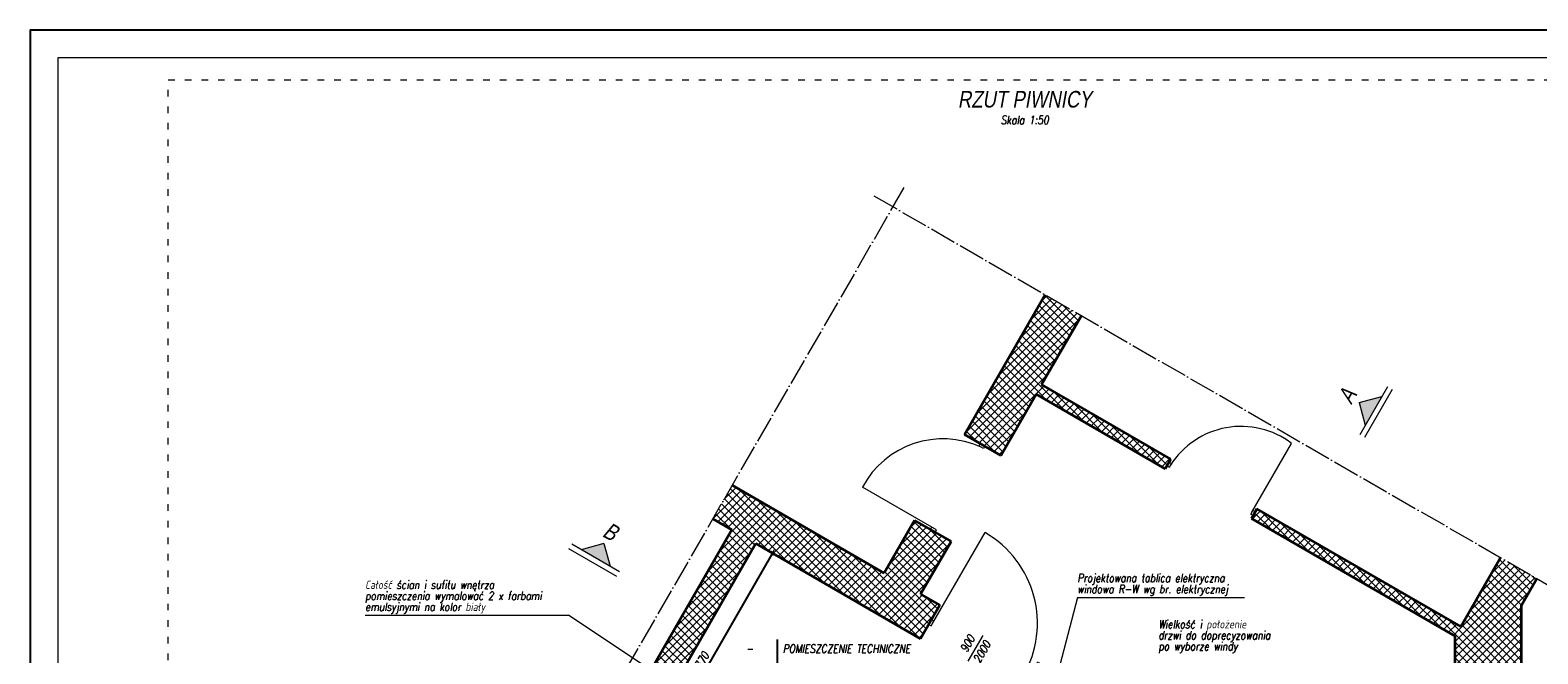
# Model space of a CAD drawing. Header units: millimetres. Extents: x 558 to 24471, y -5755 to 9551.
# Tile 36 of 37: x 22371 to 23736, y 8987 to 9551. Entities that reach past the tile are written whole.
import ezdxf
from ezdxf.enums import TextEntityAlignment as Align

# ---------------------------------------------------------------- set-up
doc = ezdxf.new("R2010")
doc.units = ezdxf.units.MM
doc.linetypes.add('ACAD_ISO03W100', pattern=[30, 12, -18])
doc.linetypes.add('ACAD_ISO04W100', pattern=[30, 24, -3, 0, -3])
for name, color, linetype, lineweight in [('K_Grube', 4, 'Continuous', 35), ('K_Kreskowanie', 8, 'Continuous', 5), ('K_Opis_stały', 84, 'Continuous', 13), ('K_Opis_zmienny', 2, 'Continuous', 13), ('K_Osie', 1, 'ACAD_ISO04W100', 5), ('K_Ramka', 7, 'Continuous', 18), ('K_Stolarka', 3, 'Continuous', 15), ('K_Wymiarowanie', 84, 'Continuous', 13)]:
    doc.layers.add(name, color=color, linetype=linetype, lineweight=lineweight)
doc.styles.add('Tytuł 50', font='arial.ttf', dxfattribs={"width": 0.8, "oblique": 10, "height": 15})
doc.styles.add('Zwykły 50', font='romans.shx', dxfattribs={"width": 0.8, "oblique": 10, "height": 7.5})
doc.dimstyles.new('Skala_50', dxfattribs={"dimtxt": 7.5, "dimasz": 1, "dimexe": 1.25, "dimexo": 0.625, "dimgap": 3, "dimtad": 1, "dimdec": 1, "dimlfac": 10, "dimrnd": 0.5, "dimdsep": 46, "dimtxsty": 'Zwykły 50', "dimblk": 'Wymiar', "dimcen": 2.5, "dimse1": 1, "dimse2": 1, "dimazin": 0, "dimtfac": 1, "dimtdec": 1, "dimtix": 1, "dimtmove": 0, "dimatfit": 3, "dimfxl": 1, "dimtfill": 1, "dimarcsym": 0})
pattern_1 = [(45, (2962.861, -2454.189), (-3.5921024, 3.5921024), []), (135, (2962.861, -2454.189), (-3.5921024, -3.5921024), [])]

# ---------------------------------------------------------------- blocks, each defined once
blk = doc.blocks.new('Wymiar')
for p, q in [((-3.8, 0), (3.8, 0)), ((0, -5), (0, 5))]:
    blk.add_line(p, q)
at = {"const_width": 0.5}
blk.add_lwpolyline([(-1.8, -1.8), (1.8, 1.8)], dxfattribs=at)
blk = doc.blocks.new('*D665')
at = {"layer": 'Defpoints', "color": 0}
for p in [(23054.5, 9070.9), (22924.4, 8872.4), (22936, 8865.7)]:
    blk.add_point(p, dxfattribs=at)
at = {"layer": 'K_Wymiarowanie', "color": 0, "lineweight": -2, "ltscale": 5}
blk.add_line((23042.4, 9076.7), (22924.9, 8873.2), dxfattribs=at)
at = {"layer": 'K_Wymiarowanie', "color": 0, "linetype": 'ByBlock', "lineweight": -2}
for p, rotation in [((23042.9, 9077.6), 59.99999999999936), ((22924.4, 8872.4), 239.9999999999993)]:
    blk.add_blockref('Wymiar', p, dxfattribs=dict(at, rotation=rotation))
at = {"layer": 'K_Wymiarowanie', "color": 0, "ltscale": 5, "insert": (22977.8, 8978.4), "char_height": 7.5, "attachment_point": 5, "rotation": 60, "style": 'Zwykły 50', "bg_fill": 3, "box_fill_scale": 1.1, "bg_fill_color": 256, "bg_fill_true_color": 13158600, "bg_fill_transparency": 0}
blk.add_mtext('2370', dxfattribs=at)

msp = doc.modelspace()

# ---------------------------------------------------------------- hatches: boundary and pattern name
at = {"layer": 'K_Kreskowanie', "ltscale": 5}
h = msp.add_hatch(dxfattribs=at)
h.set_pattern_fill('ANSI37', color=256, scale=1.6)
h.set_pattern_definition([(45, (2962.861, -2454.189), (-3.5921024, 3.5921024), []), (135, (2962.861, -2454.189), (-3.5921024, -3.5921024), [])])
h.paths.add_polyline_path([(23249.479, 9166.202), (23216.57, 9185.202), (23289.57, 9311.641), (23322.479, 9292.641)])
h.paths.add_polyline_path([(23720.798, 9030.55), (23720.798, 8878.627), (23660.798, 8878.627), (23660.798, 9002.627), (23701.798, 9073.641), (23734.707, 9054.641)])
h.paths.add_polyline_path([(23006.193, 9098.817), (22754.193, 8662.34), (22775.843, 8649.84), (22896.843, 8859.418), (23147.991, 8714.418), (23160.491, 8736.069), (22909.343, 8881.069), (23027.843, 9086.317), (23176.8, 9000.317), (23194.3, 9030.628), (23176.979, 9040.628), (23204.479, 9088.259), (23171.57, 9107.259), (23144.07, 9059.628), (23006.372, 9139.128), (22988.872, 9108.817)])
h.paths.add_polyline_path([(23280.902, 8980.628), (23263.402, 8950.317), (23369.923, 8888.817), (23387.423, 8919.128)])
h.paths.add_polyline_path([(23190.802, 8718.569), (23160.491, 8736.069), (23147.991, 8714.418), (23178.302, 8696.918)])
h.paths.add_polyline_path([(23720.798, 8788.627), (23660.798, 8788.627), (23660.798, 8226.627), (23720.798, 8226.627)])
h = msp.add_hatch(dxfattribs=at)
h.set_pattern_fill('ANSI37', color=256, scale=1.6)
h.set_pattern_definition(pattern_1)
h.paths.add_polyline_path([(23398.393, 9154.127), (23403.393, 9162.787), (23286.479, 9230.287), (23281.479, 9221.627), (23398.393, 9154.127)], is_closed=False)
h = msp.add_hatch(dxfattribs=at)
h.set_pattern_fill('ANSI37', color=256, scale=1.6)
h.set_pattern_definition(pattern_1)
h.paths.add_polyline_path([(23481.335, 9117.787), (23476.335, 9109.127), (23660.798, 9002.627), (23665.798, 9011.287), (23481.335, 9117.787)], is_closed=False)
at = {"layer": 'K_Opis_zmienny'}
for points in [[(23573.844, 9214.019), (23594.335, 9219.509), (23579.335, 9193.528)], [(22890.435, 9086.319), (22895.925, 9065.829), (22869.945, 9080.829)]]:
    msp.add_hatch(color=256, dxfattribs=at).paths.add_polyline_path(points)

# ---------------------------------------------------------------- linework, layer by layer
at = {"layer": 'Defpoints'}
msp.add_lwpolyline([(22371.174, 8065.976), (24471.174, 8065.976), (24471.174, 9550.976), (22371.174, 9550.976)], close=True, dxfattribs=at)
at = {"layer": 'K_Grube', "ltscale": 5}
for p, q in [((23216.57, 9185.202), (23289.57, 9311.641)), ((23286.479, 9230.287), (23322.479, 9292.641)), ((23403.393, 9162.787), (23286.479, 9230.287)), ((23249.479, 9166.202), (23281.479, 9221.627)), ((23398.393, 9154.127), (23281.479, 9221.627)), ((23216.57, 9185.202), (23249.479, 9166.202)), ((23403.393, 9162.787), (23398.393, 9154.127)), ((23023.693, 9129.128), (23006.372, 9139.128)), ((23144.07, 9059.628), (23023.693, 9129.128)), ((23481.335, 9117.787), (23476.335, 9109.127)), ((23665.798, 9011.287), (23481.335, 9117.787)), ((23006.193, 9098.817), (22988.872, 9108.817)), ((23171.57, 9107.259), (23144.07, 9059.628)), ((23171.57, 9107.259), (23204.479, 9088.259)), ((23660.798, 9002.627), (23476.335, 9109.127)), ((23006.193, 9098.817), (22754.193, 8662.34)), ((23204.479, 9088.259), (23176.979, 9040.628)), ((23027.843, 9086.317), (22909.343, 8881.069)), ((23176.8, 9000.317), (23027.843, 9086.317)), ((23665.798, 9011.287), (23701.798, 9073.641)), ((23720.798, 9030.55), (23734.707, 9054.641)), ((23176.979, 9040.628), (23194.3, 9030.628)), ((23194.3, 9030.628), (23176.8, 9000.317)), ((23720.798, 8878.627), (23720.798, 9030.55)), ((23660.798, 8878.627), (23660.798, 9002.627))]:
    msp.add_line(p, q, dxfattribs=at)
at = {"layer": 'K_Opis_stały', "const_width": 2}
msp.add_lwpolyline([(23047.283, 8999.808), (23047.283, 8967.808)], dxfattribs=at)
at = {"layer": 'K_Opis_zmienny'}
for p, q in [((23599.335, 9228.169), (23574.335, 9184.868)), ((23603.665, 9225.669), (23578.665, 9182.368)), ((23573.844, 9214.019), (23594.335, 9219.509)), ((23573.844, 9214.019), (23579.335, 9193.528)), ((22902.086, 9056.498), (22858.784, 9081.498)), ((22904.586, 9060.829), (22861.284, 9085.829)), ((22890.435, 9086.319), (22869.945, 9080.829)), ((22890.435, 9086.319), (22895.925, 9065.829)), ((23318.809, 9037.702), (23470.193, 9037.702)), ((22674.355, 9021.616), (22858.476, 9021.616)), ((22991.918, 8932.663), (22858.476, 9021.616)), ((23220.142, 8979.912), (23233.642, 9003.295))]:
    msp.add_line(p, q, dxfattribs=at)
at = {"layer": 'K_Opis_zmienny', "ltscale": 5}
msp.add_line((23318.809, 9037.702), (23280.306, 8888.596), dxfattribs=at)
at = {"layer": 'K_Opis_zmienny', "linetype": 'ACAD_ISO03W100', "ltscale": 0.5}
msp.add_lwpolyline([(22496.174, 9505.976), (24046.174, 9505.976), (24046.174, 8110.976), (22496.174, 8110.976), (22496.174, 9505.976)], dxfattribs=at)
at = {"layer": 'K_Osie'}
for p, q in [((23161.872, 9408.462), (22669.372, 8555.427)), ((23134.552, 9401.141), (23838.119, 8994.937))]:
    msp.add_line(p, q, dxfattribs=at)
at = {"layer": 'K_Ramka'}
msp.add_lwpolyline([(22396.174, 8090.976), (24446.174, 8090.976), (24446.174, 9525.976), (22396.174, 9525.976)], close=True, dxfattribs=at)
at = {"layer": 'K_Stolarka', "ltscale": 5}
for p, q in [((23230.86, 9176.952), (23229.61, 9174.786)), ((23233.94, 9172.286), (23229.61, 9174.786)), ((23235.19, 9174.452), (23230.86, 9176.952)), ((23235.19, 9174.452), (23233.94, 9172.286)), ((23476.67, 9114.707), (23512.67, 9177.061)), ((23399.893, 9156.725), (23402.058, 9155.475)), ((23401.893, 9160.189), (23404.058, 9158.939)), ((23402.058, 9155.475), (23404.058, 9158.939)), ((23189.317, 9099.998), (23124.365, 9137.498)), ((23475.67, 9112.975), (23477.67, 9116.439)), ((23479.835, 9115.189), (23477.67, 9116.439)), ((23185.902, 9099.083), (23187.152, 9101.248)), ((23191.482, 9098.748), (23187.152, 9101.248)), ((23477.835, 9111.725), (23475.67, 9112.975)), ((23187.788, 9014.18), (23235.288, 9096.452)), ((23190.232, 9096.583), (23191.482, 9098.748)), ((23184.373, 9013.265), (23186.538, 9012.015)), ((23186.538, 9012.015), (23189.038, 9016.345)), ((23186.873, 9017.595), (23189.038, 9016.345))]:
    msp.add_line(p, q, dxfattribs=at)
for centre, radius, start, end in [((23466.992, 9116.738), 75.666, 52.866098, 147.667025), ((23197.163, 9098.612), 82.532, 65.205129, 151.890627), ((23187.788, 9014.18), 94.915, 330, 60)]:
    msp.add_arc(centre, radius, start, end, dxfattribs=at)

# ---------------------------------------------------------------- texts
at = {"layer": 'K_Opis_zmienny', "oblique": 10, "width": 0.8}
for s, height, style, p in [('RZUT PIWNICY', 15, 'Tytuł 50', (23271.174, 9488.476)), ('Skala 1:50', 7.5, 'Zwykły 50', (23271.174, 9469.726))]:
    msp.add_text(s, height=height, dxfattribs=dict(at, style=style)).set_placement(p, align=Align.MIDDLE_CENTER)
for s, height, rotation, style, p in [('A', 15, 60, 'Tytuł 50', (23563.019, 9220.269)), ('B', 15, 330, 'Tytuł 50', (22896.685, 9097.144)), ('900', 7.5, 60, 'Zwykły 50', (23219.479, 8995.883)), ('2000', 7.5, 60, 'Zwykły 50', (23232.469, 8988.383))]:
    msp.add_text(s, height=height, rotation=rotation, dxfattribs=dict(at, style=style)).set_placement(p, align=Align.MIDDLE_CENTER)
at = {"layer": 'K_Opis_zmienny', "style": 'Zwykły 50', "oblique": 10, "width": 0.8}
for s, p in [('Projektowana tablica elektryczna', (23318.809, 9055.202)), ('Całość ścian i sufitu wnętrza', (22674.355, 9049.116)), ('windowa R-W wg br. elektrycznej', (23318.809, 9045.202)), ('emulsyjnymi na kolor biały', (22674.355, 9029.116)), ('pomieszczenia wymalować 2 x farbami', (22674.355, 9039.116)), ('Wielkość i położenie', (23392.136, 9013.409)), ('drzwi do doprecyzowania', (23392.136, 9003.409)), ('po wyborze windy', (23392.136, 8993.409))]:
    msp.add_text(s, height=7.5, dxfattribs=at).set_placement(p, align=Align.MIDDLE_LEFT)

# ---------------------------------------------------------------- next in the draw order: dimensions: what is measured, and where the dimension line sits
at = {"layer": 'K_Wymiarowanie', "ltscale": 5}
dim = msp.add_aligned_dim(p1=(23054.519, 9070.916), p2=(22936.019, 8865.668), distance=-13.378, dimstyle='Skala_50', dxfattribs=at)
dim.commit()
dim.dimension.update_dxf_attribs({"geometry": '*D665', "text_midpoint": (22977.837, 8978.356)})

# ---------------------------------------------------------------- next in the draw order: texts
at = {"layer": 'K_Wymiarowanie', "style": 'Zwykły 50', "oblique": 10, "width": 0.8}
msp.add_text('POMIESZCZENIE TECHNICZNE', height=7.5, dxfattribs=at).set_placement((23052.283, 8991.308), align=Align.MIDDLE_LEFT)
msp.add_text('-', height=7.5, dxfattribs=at).set_placement((23022.283, 8991.308), align=Align.MIDDLE_CENTER)

doc.saveas('drawing.dxf')
